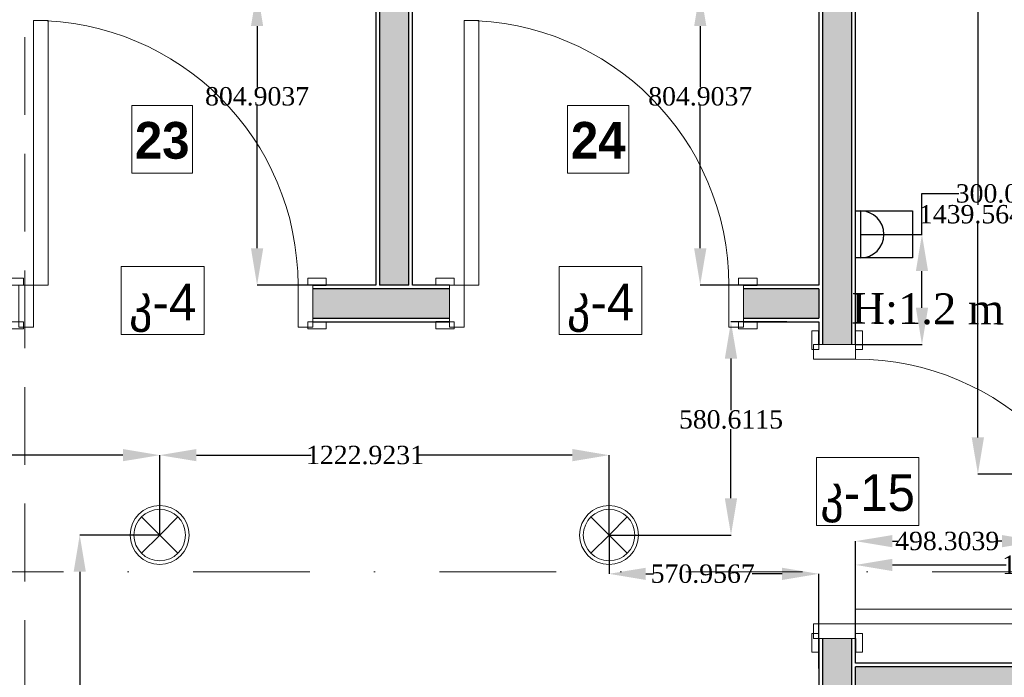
# Model space of a CAD drawing. Header units: inches. Extents: x -78787 to 29484, y -9517 to 23232.
# Tile 107 of 256: x -15508 to -12829, y 9050 to 10840. Entities that reach past the tile are written whole.
import ezdxf

# ---------------------------------------------------------------- set-up
doc = ezdxf.new("R2010")
doc.units = ezdxf.units.IN
doc.header["$MEASUREMENT"] = 0
doc.set_wipeout_variables(frame=1)
doc.linetypes.add('Dot & Dashed', pattern=[670.277762, 317.5, -176.388889, 0, -176.388874])
doc.linetypes.add('Hidden', pattern=[317.5, 211.666667, -105.833333])
for name, color, linetype in [('- განათება', 7, 'Continuous'), ('- საშტეფცელო როზეტები', 7, 'Continuous'), ('Marker - Section', 7, 'Continuous'), ('New_Structural - Bearing', 7, 'Continuous'), ('Structural - Bearing', 7, 'Continuous')]:
    doc.layers.add(name, color=color, linetype=linetype)
for name, color, linetype, lineweight, true_color in [('Marker - Section_Pen_No__108', 7, 'Continuous', 13, 0xfd8379), ('New_Interior - Lamp_Pen_No__77', 7, 'Continuous', 20, 0xffeb28), ('New_Structural - Bearing_Pen_No__5', 7, 'Continuous', 25, 0x40a5ff), ('New_Structural - Bearing_Pen_No__57', 7, 'Continuous', 25, 0xdcd214), ('Structural - Bearing_Pen_No__102', 7, 'Continuous', 13, 0xcccccc)]:
    doc.layers.add(name, color=color, linetype=linetype, lineweight=lineweight, true_color=true_color)
for name, color, linetype, lineweight in [('New_Annotation - Text_Pen_No__20', 1, 'Continuous', 0), ('New_Archicad Doors_Pen_No__1', 7, 'Continuous', 13), ('New_Structural - Bearing_Pen_No__1', 7, 'Continuous', 13)]:
    doc.layers.add(name, color=color, linetype=linetype, lineweight=lineweight)
doc.styles.add('GENERATED_STYLE_2', font='txt')
doc.styles.add('GENERATED_STYLE_3', font='txt')
doc.styles.get("Standard").update_dxf_attribs({"font": 'arial.ttf'})
doc.dimstyles.get("Standard").update_dxf_attribs({"dimtxt": 0.18, "dimasz": 0.18, "dimexe": 0.18, "dimexo": 0.0625, "dimgap": 0.09, "dimtad": 0, "dimtih": 1, "dimtoh": 1, "dimdec": 4, "dimzin": 0, "dimdsep": 46, "dimtxsty": 'Standard', "dimcen": 0.09, "dimadec": 0, "dimazin": 0, "dimtfac": 1, "dimtdec": 4, "dimtofl": 0, "dimtmove": 0, "dimatfit": 3, "dimfxl": 1, "dimtolj": 1, "dimtzin": 0, "dimarcsym": 0})

# ---------------------------------------------------------------- blocks, each defined once
blk = doc.blocks.new('Door_6')
at = {"layer": 'New_Archicad Doors_Pen_No__1', "color": 7, "linetype": 'Continuous', "lineweight": 13}
for p, q in [((320, 0), (320, 720)), ((320, 720), (360, 720)), ((360, 720), (360, 0)), ((-437, 0), (-437, 19)), ((-437, 19), (-387, 19)), ((-387, 0), (-437, 0)), ((-400, 0), (-437, 0)), ((-400, 0), (-437, 0)), ((-360, 0), (-400, 0)), ((-400, 0), (-400, -115)), ((-400, 0), (-400, -10)), ((-400, 0), (-400, -10)), ((-387, 19), (-387, 0)), ((-360, -115), (-360, 0)), ((360, 0), (320, 0)), ((400, 0), (360, 0)), ((360, 0), (360, -115)), ((387, 19), (437, 19)), ((387, 0), (387, 19)), ((437, 0), (387, 0)), ((400, -115), (400, 0)), ((400, 0), (400, -10)), ((400, 0), (400, -10)), ((400, 0), (437, 0)), ((400, 0), (437, 0)), ((437, 19), (437, 0)), ((-400, -10), (-400, -90)), ((-400, -10), (-400, -90)), ((400, -10), (400, -90)), ((400, -10), (400, -90)), ((-437, -119), (-437, -100)), ((-437, -100), (-387, -100)), ((-400, -100), (-437, -100)), ((-400, -100), (-437, -100)), ((-400, -90), (-400, -100)), ((-400, -90), (-400, -100)), ((-387, -100), (-387, -119)), ((387, -100), (437, -100)), ((387, -119), (387, -100)), ((400, -90), (400, -100)), ((400, -90), (400, -100)), ((400, -100), (437, -100)), ((400, -100), (437, -100)), ((437, -100), (437, -119)), ((-387, -119), (-437, -119)), ((-400, -115), (-360, -115)), ((360, -115), (400, -115)), ((437, -119), (387, -119))]:
    blk.add_line(p, q, dxfattribs=at)
blk.add_arc((360, 0), 720, 90, 180, dxfattribs=at)
blk = doc.blocks.new('Wall_40', base_point=(-38673, 26103.2))
at = {"layer": 'New_Structural - Bearing_Pen_No__57', "linetype": 'Continuous', "lineweight": 25, "true_color": 0xdcd214}
for points in [[(-38583, 32588), (-38663, 32588), (-38663, 30975.2), (-38583, 30975.2)], [(-38663, 30175.2), (-38663, 26103.2), (-38583, 26103.2), (-38583, 30175.2)]]:
    blk.add_hatch(color=52, dxfattribs=at).paths.add_polyline_path(points)
at = {"layer": 'New_Structural - Bearing_Pen_No__1', "color": 7, "linetype": 'Continuous', "lineweight": 13}
for p, q in [((-38663, 30975.2), (-38673, 30975.2)), ((-38583, 30975.2), (-38663, 30975.2)), ((-38573, 30975.2), (-38583, 30975.2)), ((-38663, 30175.2), (-38673, 30175.2)), ((-38583, 30175.2), (-38663, 30175.2)), ((-38573, 30175.2), (-38583, 30175.2))]:
    blk.add_line(p, q, dxfattribs=at)
at = {"layer": 'New_Structural - Bearing_Pen_No__5', "color": 161, "linetype": 'Continuous', "lineweight": 25, "true_color": 0x40a5ff}
for p, q in [((-38663, 32588), (-38663, 30975.2)), ((-38583, 30975.2), (-38583, 32588)), ((-38673, 30975.2), (-38673, 31012.2)), ((-38573, 30975.2), (-38573, 31012.2)), ((-38673, 30175.2), (-38673, 30138.2)), ((-38663, 30175.2), (-38663, 26103.2)), ((-38583, 26103.2), (-38583, 30175.2)), ((-38573, 30175.2), (-38573, 30138.2))]:
    blk.add_line(p, q, dxfattribs=at)
at = {"layer": 'New_Structural - Bearing_Pen_No__5', "color": 161, "linetype": 'Continuous', "lineweight": 25, "true_color": 0x40a5ff, "flags": 128}
for points in [[(-38673, 32588), (-38673, 31137.3)], [(-38573, 30975.2), (-38573, 32588)], [(-38673, 31127.3), (-38673, 31047.3)], [(-38673, 31037.3), (-38673, 30975.2)], [(-38673, 30175.2), (-38673, 26103.2)], [(-38573, 30108.2), (-38573, 30175.2)], [(-38573, 30018.2), (-38573, 30098.2)]]:
    blk.add_lwpolyline(points, dxfattribs=at)
at = {"layer": 'New_Archicad Doors_Pen_No__1', "color": 7, "linetype": 'Continuous', "lineweight": 13, "zscale": 1000, "rotation": 270}
blk.add_blockref('Door_6', (-38573, 30575.2), dxfattribs=at)
blk = doc.blocks.new('Wall_41', base_point=(-39879, 31137.3))
at = {"layer": 'New_Structural - Bearing_Pen_No__57', "linetype": 'Continuous', "lineweight": 25, "true_color": 0xdcd214}
for points in [[(-39869, 32598), (-39789, 32598), (-39789, 32638), (-39869, 32638)], [(-39869, 32588), (-39869, 31137.3), (-39789, 31137.3), (-39789, 32588)]]:
    blk.add_hatch(color=52, dxfattribs=at).paths.add_polyline_path(points)
at = {"layer": 'New_Structural - Bearing_Pen_No__1', "color": 7, "linetype": 'Continuous', "lineweight": 13}
blk.add_line((-39789, 32588), (-39869, 32588), dxfattribs=at)
at = {"layer": 'New_Structural - Bearing_Pen_No__1', "color": 7, "linetype": 'Continuous', "lineweight": 13, "flags": 128}
for points in [[(-39879, 32638), (-39869, 32638)], [(-39869, 32638), (-39789, 32638)], [(-39789, 32638), (-39779, 32638)], [(-39869, 31137.3), (-39789, 31137.3)]]:
    blk.add_lwpolyline(points, dxfattribs=at)
at = {"layer": 'New_Structural - Bearing_Pen_No__5', "color": 161, "linetype": 'Continuous', "lineweight": 25, "true_color": 0x40a5ff}
for p, q in [((-39879, 32638), (-39879, 32598)), ((-39869, 32638), (-39869, 32598)), ((-39789, 32638), (-39789, 32598)), ((-39779, 32598), (-39779, 32638)), ((-39869, 32598), (-39789, 32598)), ((-39869, 32588), (-39869, 31137.3)), ((-39789, 31137.3), (-39789, 32588))]:
    blk.add_line(p, q, dxfattribs=at)
at = {"layer": 'New_Structural - Bearing_Pen_No__5', "color": 161, "linetype": 'Continuous', "lineweight": 25, "true_color": 0x40a5ff, "flags": 128}
for points in [[(-39879, 32588), (-39879, 31137.3)], [(-39779, 31137.3), (-39779, 32588)]]:
    blk.add_lwpolyline(points, dxfattribs=at)
blk = doc.blocks.new('Wall_42', base_point=(-38673, 31137.3))
at = {"layer": 'New_Structural - Bearing_Pen_No__57', "linetype": 'Continuous', "lineweight": 25, "true_color": 0xdcd214}
for points in [[(-40050.4, 31047.3), (-39678.3, 31047.3), (-39678.3, 31127.3), (-40050.4, 31127.3)], [(-38878.3, 31047.3), (-38673, 31047.3), (-38673, 31127.3), (-38878.3, 31127.3)]]:
    blk.add_hatch(color=52, dxfattribs=at).paths.add_polyline_path(points)
at = {"layer": 'New_Structural - Bearing_Pen_No__1', "color": 7, "linetype": 'Continuous', "lineweight": 13}
for p, q in [((-40050.4, 31137.3), (-40050.4, 31127.3)), ((-39678.3, 31137.3), (-39678.3, 31127.3)), ((-38878.3, 31137.3), (-38878.3, 31127.3)), ((-40050.4, 31127.3), (-40050.4, 31047.3)), ((-39678.3, 31127.3), (-39678.3, 31047.3)), ((-38878.3, 31127.3), (-38878.3, 31047.3)), ((-40050.4, 31047.3), (-40050.4, 31037.3)), ((-39678.3, 31047.3), (-39678.3, 31037.3)), ((-38878.3, 31047.3), (-38878.3, 31037.3))]:
    blk.add_line(p, q, dxfattribs=at)
at = {"layer": 'New_Structural - Bearing_Pen_No__1', "color": 7, "linetype": 'Continuous', "lineweight": 13, "flags": 128}
blk.add_lwpolyline([(-38673, 31127.3), (-38673, 31047.3)], dxfattribs=at)
at = {"layer": 'New_Structural - Bearing_Pen_No__5', "color": 161, "linetype": 'Continuous', "lineweight": 25, "true_color": 0x40a5ff}
for p, q in [((-40050.4, 31137.3), (-40013.4, 31137.3)), ((-39678.3, 31137.3), (-39715.3, 31137.3)), ((-38878.3, 31137.3), (-38841.3, 31137.3)), ((-39678.3, 31127.3), (-40050.4, 31127.3)), ((-38673, 31127.3), (-38878.3, 31127.3)), ((-40050.4, 31047.3), (-39678.3, 31047.3)), ((-40050.4, 31037.3), (-40013.4, 31037.3)), ((-39678.3, 31037.3), (-39715.3, 31037.3)), ((-38878.3, 31047.3), (-38673, 31047.3)), ((-38878.3, 31037.3), (-38841.3, 31037.3))]:
    blk.add_line(p, q, dxfattribs=at)
at = {"layer": 'New_Structural - Bearing_Pen_No__5', "color": 161, "linetype": 'Continuous', "lineweight": 25, "true_color": 0x40a5ff, "flags": 128}
for points in [[(-39879, 31137.3), (-40050.4, 31137.3)], [(-39789, 31137.3), (-39869, 31137.3)], [(-39678.3, 31137.3), (-39779, 31137.3)], [(-38673, 31137.3), (-38878.3, 31137.3)], [(-40050.4, 31037.3), (-39678.3, 31037.3)], [(-38878.3, 31037.3), (-38673, 31037.3)]]:
    blk.add_lwpolyline(points, dxfattribs=at)
at = {"layer": 'New_Archicad Doors_Pen_No__1', "color": 7, "linetype": 'Continuous', "lineweight": 13, "xscale": -1, "zscale": 1000}
for p in [(-40450.4, 31137.3), (-39278.3, 31137.3)]:
    blk.add_blockref('Door_6', p, dxfattribs=at)
blk = doc.blocks.new('Wall_49', base_point=(-36573, 30108.2))
at = {"layer": 'New_Structural - Bearing_Pen_No__57', "linetype": 'Continuous', "lineweight": 25, "true_color": 0xdcd214}
blk.add_hatch(color=52, dxfattribs=at).paths.add_polyline_path([(-36573, 30098.2), (-38573, 30098.2), (-38573, 30018.2), (-36573, 30018.2)])
at = {"layer": 'New_Structural - Bearing_Pen_No__1', "color": 7, "linetype": 'Continuous', "lineweight": 13, "flags": 128}
for points in [[(-38573, 30098.2), (-38573, 30018.2)], [(-36573, 30098.2), (-36573, 30018.2)]]:
    blk.add_lwpolyline(points, dxfattribs=at)
at = {"layer": 'New_Structural - Bearing_Pen_No__5', "color": 161, "linetype": 'Continuous', "lineweight": 25, "true_color": 0x40a5ff}
for p, q in [((-36573, 30098.2), (-38573, 30098.2)), ((-38573, 30018.2), (-36573, 30018.2))]:
    blk.add_line(p, q, dxfattribs=at)
at = {"layer": 'New_Structural - Bearing_Pen_No__5', "color": 161, "linetype": 'Continuous', "lineweight": 25, "true_color": 0x40a5ff, "flags": 128}
for points in [[(-36573, 30108.2), (-38573, 30108.2)], [(-38573, 30008.2), (-36573, 30008.2)]]:
    blk.add_lwpolyline(points, dxfattribs=at)
blk = doc.blocks.new('Beam_8', base_point=(-41008.8, 14663))
at = {"layer": 'Structural - Bearing_Pen_No__102', "color": 254, "linetype": 'Hidden', "lineweight": 13, "true_color": 0xcccccc}
blk.add_line((-40833.8, 26838), (-40833.8, 32488), dxfattribs=at)
blk = doc.blocks.new('Cutting Plane_2', base_point=(3944.3, 35559.3))
at = {"layer": 'Marker - Section_Pen_No__108', "color": 11, "linetype": 'Dot & Dashed', "lineweight": 13, "true_color": 0xfd8379}
blk.add_line((-19947.3, 30356.7), (-47933.8, 30356.7), dxfattribs=at)
blk = doc.blocks.new('- საშტეფცელო როზეტი IP22')
at = {"layer": '- საშტეფცელო როზეტები', "color": 5}
for p, q in [((8536.7, 3822.7), (8536.7, 3888.1)), ((8472.6, 3758.6), (8600.9, 3758.6))]:
    blk.add_line(p, q, dxfattribs=at)
blk.add_arc((8536.7, 3758.6), 64.1, 0, 180, dxfattribs=at)
blk = doc.blocks.new('1 ჩარჩო')
at = {"layer": '- საშტეფცელო როზეტები', "color": 5}
blk.add_lwpolyline([(7775.1, 3905.1), (7903.3, 3905.1), (7903.3, 3750.1), (7775.1, 3750.1)], close=True, dxfattribs=at)
blk = doc.blocks.new('Recessed Spot')
at = {"layer": 'New_Interior - Lamp_Pen_No__77', "color": 2, "linetype": 'Continuous', "lineweight": 20, "true_color": 0xffeb28}
for q in [(-49.5, 49.5), (49.5, 49.5), (-49.5, -49.5), (49.5, -49.5)]:
    blk.add_line((0, 0), q, dxfattribs=at)
at = {"layer": 'New_Interior - Lamp_Pen_No__77', "color": 2, "linetype": 'Continuous', "lineweight": 20, "true_color": 0xffeb28, "flags": 128}
blk.add_lwpolyline([(80, 0, 1), (-80, 0, 1)], format="xyb", close=True, dxfattribs=at)
at = {"layer": 'New_Interior - Lamp_Pen_No__77', "color": 2, "linetype": 'Continuous', "lineweight": 20, "true_color": 0xffeb28}
blk.add_circle((0, 0), 70, dxfattribs=at)
blk = doc.blocks.new('*D523')
at = {"layer": '- განათება', "color": 0, "lineweight": -2, "transparency": 16777216}
for p, q in [((-15064.8, 10922.6), (-14861.9, 10922.6)), ((-14862.1, 10822.6), (-14862.1, 10656.6)), ((-14862.1, 10217.6), (-14862.1, 10605.3)), ((-14597.4, 10117.6), (-14862.3, 10117.6))]:
    blk.add_line(p, q, dxfattribs=at)
at = {"layer": '- განათება', "color": 0, "transparency": 16777216}
for points in [[(-14878.7, 10822.6), (-14845.4, 10822.6), (-14862.1, 10922.6)], [(-14878.7, 10217.6), (-14845.4, 10217.6), (-14862.1, 10117.6)]]:
    blk.add_solid(points, dxfattribs=at)
at = {"layer": 'Defpoints', "color": 0, "transparency": 16777216}
for p in [(-15064.8, 10922.6), (-14862.1, 10117.6), (-14597.3, 10117.6)]:
    blk.add_point(p, dxfattribs=at)
at = {"layer": '- განათება', "color": 0, "transparency": 16777216, "insert": (-14862.1, 10631), "char_height": 50, "attachment_point": 5}
blk.add_mtext('\\A1;{\\fSylfaen|b0|i0|c0|p18;804.9037}', dxfattribs=at)
blk = doc.blocks.new('*D525')
at = {"layer": '- განათება', "color": 0, "lineweight": -2, "transparency": 16777216}
for p, q in [((-13885.1, 10922.6), (-13655.9, 10922.6)), ((-13656.1, 10822.6), (-13656.1, 10656.6)), ((-13656.1, 10217.6), (-13656.1, 10605.3)), ((-13391.4, 10117.6), (-13656.2, 10117.6))]:
    blk.add_line(p, q, dxfattribs=at)
at = {"layer": '- განათება', "color": 0, "transparency": 16777216}
for points in [[(-13672.7, 10822.6), (-13639.4, 10822.6), (-13656.1, 10922.6)], [(-13672.7, 10217.6), (-13639.4, 10217.6), (-13656.1, 10117.6)]]:
    blk.add_solid(points, dxfattribs=at)
at = {"layer": 'Defpoints', "color": 0, "transparency": 16777216}
for p in [(-13885.2, 10922.6), (-13656.1, 10117.6), (-13391.3, 10117.6)]:
    blk.add_point(p, dxfattribs=at)
at = {"layer": '- განათება', "color": 0, "transparency": 16777216, "insert": (-13656.1, 10631), "char_height": 50, "attachment_point": 5}
blk.add_mtext('\\A1;{\\fSylfaen|b0|i0|c0|p18;804.9037}', dxfattribs=at)
blk = doc.blocks.new('*D529')
at = {"layer": '- განათება', "color": 0, "lineweight": -2, "transparency": 16777216}
for p, q in [((-12735, 11042.6), (-12900.7, 11042.6)), ((-12900.5, 10942.6), (-12900.5, 10335.7)), ((-12900.5, 9703), (-12900.5, 10284.3)), ((-12735, 9603), (-12900.7, 9603))]:
    blk.add_line(p, q, dxfattribs=at)
at = {"layer": '- განათება', "color": 0, "transparency": 16777216}
for points in [[(-12917.2, 10942.6), (-12883.8, 10942.6), (-12900.5, 11042.6)], [(-12917.2, 9703), (-12883.8, 9703), (-12900.5, 9603)]]:
    blk.add_solid(points, dxfattribs=at)
at = {"layer": 'Defpoints', "color": 0, "transparency": 16777216}
for p in [(-12735, 11042.6), (-12900.5, 9603), (-12735, 9603)]:
    blk.add_point(p, dxfattribs=at)
at = {"layer": '- განათება', "color": 0, "transparency": 16777216, "insert": (-12900.5, 10310), "char_height": 50, "attachment_point": 5}
blk.add_mtext('\\A1;{\\fSylfaen|b0|i0|c0|p18;1439.5647}', dxfattribs=at)
blk = doc.blocks.new('*D532')
at = {"layer": '- განათება', "color": 0, "lineweight": -2, "transparency": 16777216}
for p, q in [((-12735, 9602.9), (-12735, 9420.2)), ((-13233.3, 9129.1), (-13233.3, 9420.6)), ((-13133.3, 9420.4), (-13118.2, 9420.4)), ((-12835, 9420.4), (-12850, 9420.4))]:
    blk.add_line(p, q, dxfattribs=at)
at = {"layer": '- განათება', "color": 0, "transparency": 16777216}
for points in [[(-13133.3, 9437), (-13133.3, 9403.7), (-13233.3, 9420.4)], [(-12835, 9437), (-12835, 9403.7), (-12735, 9420.4)]]:
    blk.add_solid(points, dxfattribs=at)
at = {"layer": 'Defpoints', "color": 0, "transparency": 16777216}
for p in [(-12735, 9603), (-13233.3, 9420.4), (-13233.3, 9129)]:
    blk.add_point(p, dxfattribs=at)
at = {"layer": '- განათება', "color": 0, "transparency": 16777216, "insert": (-12984.1, 9420.4), "char_height": 50, "attachment_point": 5}
blk.add_mtext('\\A1;{\\fSylfaen|b0|i0|c0|p18;498.3039}', dxfattribs=at)
blk = doc.blocks.new('*D537')
at = {"layer": '- განათება', "color": 0, "lineweight": -2, "transparency": 16777216}
for p, q in [((-16344.8, 9437.1), (-16344.8, 9654.7)), ((-16244.8, 9654.5), (-15935.6, 9654.5)), ((-15227.1, 9654.5), (-15636.6, 9654.5)), ((-15127.1, 9437.1), (-15127.1, 9654.7))]:
    blk.add_line(p, q, dxfattribs=at)
at = {"layer": '- განათება', "color": 0, "transparency": 16777216}
for points in [[(-16244.8, 9671.2), (-16244.8, 9637.9), (-16344.8, 9654.5)], [(-15227.1, 9671.2), (-15227.1, 9637.9), (-15127.1, 9654.5)]]:
    blk.add_solid(points, dxfattribs=at)
at = {"layer": 'Defpoints', "color": 0, "transparency": 16777216}
for p in [(-15127.1, 9654.5), (-16344.8, 9437), (-15127.1, 9437)]:
    blk.add_point(p, dxfattribs=at)
at = {"layer": '- განათება', "color": 0, "transparency": 16777216, "insert": (-15786.1, 9654.5), "char_height": 50, "attachment_point": 5}
blk.add_mtext('\\A1;{\\fSylfaen|b0|i0|c0|p18;1217.6748}', dxfattribs=at)
blk = doc.blocks.new('*D538')
at = {"layer": '- განათება', "color": 0, "lineweight": -2, "transparency": 16777216}
for p, q in [((-15127.1, 9437.1), (-15127.1, 9654.7)), ((-15027.1, 9654.5), (-14715.3, 9654.5)), ((-14004.2, 9654.5), (-14421.5, 9654.5)), ((-13904.2, 9437.1), (-13904.2, 9654.7))]:
    blk.add_line(p, q, dxfattribs=at)
at = {"layer": '- განათება', "color": 0, "transparency": 16777216}
for points in [[(-15027.1, 9671.2), (-15027.1, 9637.9), (-15127.1, 9654.5)], [(-14004.2, 9671.2), (-14004.2, 9637.9), (-13904.2, 9654.5)]]:
    blk.add_solid(points, dxfattribs=at)
at = {"layer": 'Defpoints', "color": 0, "transparency": 16777216}
for p in [(-13904.2, 9654.5), (-15127.1, 9437), (-13904.2, 9437)]:
    blk.add_point(p, dxfattribs=at)
at = {"layer": '- განათება', "color": 0, "transparency": 16777216, "insert": (-14568.4, 9654.5), "char_height": 50, "attachment_point": 5}
blk.add_mtext('\\A1;{\\fSylfaen|b0|i0|c0|p18;1222.9231}', dxfattribs=at)
blk = doc.blocks.new('*D541')
at = {"layer": '- განათება', "color": 0, "lineweight": -2, "transparency": 16777216}
for p, q in [((-13904.2, 9437), (-13904.2, 9331.2)), ((-13804.2, 9331.4), (-13783.6, 9331.4)), ((-13433.3, 9331.4), (-13515.2, 9331.4)), ((-13333.3, 9073.6), (-13333.3, 9331.5))]:
    blk.add_line(p, q, dxfattribs=at)
at = {"layer": '- განათება', "color": 0, "transparency": 16777216}
for points in [[(-13804.2, 9348), (-13804.2, 9314.7), (-13904.2, 9331.4)], [(-13433.3, 9348), (-13433.3, 9314.7), (-13333.3, 9331.4)]]:
    blk.add_solid(points, dxfattribs=at)
at = {"layer": 'Defpoints', "color": 0, "transparency": 16777216}
for p in [(-13904.2, 9437), (-13333.3, 9331.4), (-13333.3, 9073.5)]:
    blk.add_point(p, dxfattribs=at)
at = {"layer": '- განათება', "color": 0, "transparency": 16777216, "insert": (-13649.4, 9331.4), "char_height": 50, "attachment_point": 5}
blk.add_mtext('\\A1;{\\fSylfaen|b0|i0|c0|p18;570.9567}', dxfattribs=at)
blk = doc.blocks.new('*D542')
at = {"layer": '- განათება', "color": 0, "lineweight": -2, "transparency": 16777216}
for p, q in [((-13420.1, 10017.6), (-13572.6, 10017.6)), ((-13572.4, 9917.6), (-13572.4, 9777)), ((-13572.4, 9537), (-13572.4, 9725.7)), ((-13904.2, 9437), (-13572.2, 9437))]:
    blk.add_line(p, q, dxfattribs=at)
at = {"layer": '- განათება', "color": 0, "transparency": 16777216}
for points in [[(-13589.1, 9917.6), (-13555.7, 9917.6), (-13572.4, 10017.6)], [(-13589.1, 9537), (-13555.7, 9537), (-13572.4, 9437)]]:
    blk.add_solid(points, dxfattribs=at)
at = {"layer": 'Defpoints', "color": 0, "transparency": 16777216}
for p in [(-13420, 10017.6), (-13904.2, 9437), (-13572.4, 9437)]:
    blk.add_point(p, dxfattribs=at)
at = {"layer": '- განათება', "color": 0, "transparency": 16777216, "insert": (-13572.4, 9751.4), "char_height": 50, "attachment_point": 5}
blk.add_mtext('\\A1;{\\fSylfaen|b0|i0|c0|p18;580.6115}', dxfattribs=at)
blk = doc.blocks.new('*D551')
at = {"layer": '- განათება', "color": 0, "lineweight": -2, "transparency": 16777216}
for p, q in [((-15127.2, 9437), (-15344.8, 9437)), ((-15344.7, 9337), (-15344.7, 8925.6)), ((-15344.7, 8441.2), (-15344.7, 8874.3)), ((-15127.2, 8341.2), (-15344.8, 8341.2))]:
    blk.add_line(p, q, dxfattribs=at)
at = {"layer": '- განათება', "color": 0, "transparency": 16777216}
for points in [[(-15361.3, 9337), (-15328, 9337), (-15344.7, 9437)], [(-15361.3, 8441.2), (-15328, 8441.2), (-15344.7, 8341.2)]]:
    blk.add_solid(points, dxfattribs=at)
at = {"layer": 'Defpoints', "color": 0, "transparency": 16777216}
for p in [(-15344.7, 9437), (-15127.1, 9437), (-15127.1, 8341.2)]:
    blk.add_point(p, dxfattribs=at)
at = {"layer": '- განათება', "color": 0, "transparency": 16777216, "insert": (-15344.7, 8899.9), "char_height": 50, "attachment_point": 5}
blk.add_mtext('\\A1;{\\fSylfaen|b0|i0|c0|p18;1095.8012}', dxfattribs=at)
blk = doc.blocks.new('*D1175')
at = {"layer": '- საშტეფცელო როზეტები', "color": 0, "lineweight": -2, "transparency": 16777216}
for p, q in [((-13052.7, 10255.6), (-13052.7, 10366.6)), ((-13052.7, 10366.6), (-12952.7, 10366.6)), ((-13220.2, 10255.6), (-13052.5, 10255.6)), ((-13052.7, 10055.6), (-13052.7, 10155.6)), ((-13233.2, 9955.6), (-13052.5, 9955.6))]:
    blk.add_line(p, q, dxfattribs=at)
at = {"layer": '- საშტეფცელო როზეტები', "color": 0, "transparency": 16777216}
for points in [[(-13069.3, 10155.6), (-13036, 10155.6), (-13052.7, 10255.6)], [(-13069.3, 10055.6), (-13036, 10055.6), (-13052.7, 9955.6)]]:
    blk.add_solid(points, dxfattribs=at)
at = {"layer": 'Defpoints', "color": 0, "transparency": 16777216}
for p in [(-13220.3, 10255.6), (-13233.3, 9955.6), (-13052.7, 9955.6)]:
    blk.add_point(p, dxfattribs=at)
at = {"layer": '- საშტეფცელო როზეტები', "color": 0, "transparency": 16777216, "insert": (-12819.2, 10366.6), "char_height": 50, "attachment_point": 5}
blk.add_mtext('\\A1;{\\fSylfaen|b0|i0|c0|p18;300.0000}', dxfattribs=at)
blk = doc.blocks.new('*D1176')
at = {"layer": '- საშტეფცელო როზეტები', "color": 0, "lineweight": -2, "transparency": 16777216}
for p, q in [((-13233.3, 9088.7), (-13233.3, 9355.8)), ((-13133.3, 9355.6), (-12823.8, 9355.6)), ((-12215.1, 9355.6), (-12524.5, 9355.6)), ((-12115.1, 9163.8), (-12115.1, 9355.8))]:
    blk.add_line(p, q, dxfattribs=at)
at = {"layer": '- საშტეფცელო როზეტები', "color": 0, "transparency": 16777216}
for points in [[(-13133.3, 9372.3), (-13133.3, 9338.9), (-13233.3, 9355.6)], [(-12215.1, 9372.3), (-12215.1, 9338.9), (-12115.1, 9355.6)]]:
    blk.add_solid(points, dxfattribs=at)
at = {"layer": 'Defpoints', "color": 0, "transparency": 16777216}
for p in [(-12115.1, 9355.6), (-12115.1, 9163.8), (-13233.3, 9088.6)]:
    blk.add_point(p, dxfattribs=at)
at = {"layer": '- საშტეფცელო როზეტები', "color": 0, "transparency": 16777216, "insert": (-12674.2, 9355.6), "char_height": 50, "attachment_point": 5}
blk.add_mtext('\\A1;{\\fSylfaen|b0|i0|c0|p18;1118.2100}', dxfattribs=at)

msp = doc.modelspace()

# ---------------------------------------------------------------- block references
at = {"layer": 'New_Structural - Bearing', "color": 7, "lineweight": 35}
for name, p in [('Wall_41', (-14539.2861, 10117.64733)), ('Wall_40', (-13333.26809, 5083.56462)), ('Wall_42', (-13333.26809, 10117.64733)), ('Wall_49', (-11233.26504, 9088.61593))]:
    msp.add_blockref(name, p, dxfattribs=at)
at = {"layer": 'Structural - Bearing', "color": 254, "lineweight": 13, "true_color": 0xcccccc}
msp.add_blockref('Beam_8', (-15669.06848, -6356.64486), dxfattribs=at)

# ---------------------------------------------------------------- next in the draw order: block references
at = {"layer": 'Marker - Section', "color": 11, "lineweight": 13, "true_color": 0xfd8379}
msp.add_blockref('Cutting Plane_2', (29284.00379, 14539.67008), dxfattribs=at)

# ---------------------------------------------------------------- next in the draw order: block references
at = {"layer": '- განათება', "color": 3, "linetype": 'Continuous', "lineweight": 20, "zscale": 1000}
msp.add_blockref('Recessed Spot', (-15127.1479, 9437.03583), dxfattribs=at)
at = {"layer": '- განათება', "color": 2, "linetype": 'Continuous', "lineweight": 20, "true_color": 0xffeb28, "zscale": 1000}
msp.add_blockref('Recessed Spot', (-13904.22481, 9437.03583), dxfattribs=at)
at = {"layer": '- საშტეფცელო როზეტები', "rotation": 270}
for name, p in [('1 ჩარჩო', (-16983.33057, 18094.77253)), ('- საშტეფცელო როზეტი IP22', (-16978.85393, 18792.30646))]:
    msp.add_blockref(name, p, dxfattribs=at)

# ---------------------------------------------------------------- next in the draw order: texts
at = {"layer": '- საშტეფცელო როზეტები', "color": 5, "insert": (-12828.73272, 10094.08265), "char_height": 83.9644685, "attachment_point": 3, "rotation": 359.68932566}
msp.add_mtext_dynamic_manual_height_columns('{\\fSylfaen|b0|i0|c0|p18;H:1.2 m}', width=710.9466492, gutter_width=1.70068, heights=[0], dxfattribs=at)

# ---------------------------------------------------------------- next in the draw order: dimensions: what is measured, and where the dimension line sits
at = {"layer": '- განათება', "color": 1}
for base, p1, p2, picture, middle in [((-15127.1479, 9654.54848), (-16344.82271, 9437.03583), (-15127.1479, 9437.03583), '*D537', (-15786.11916, 9654.54848)), ((-13904.22481, 9654.54848), (-15127.1479, 9437.03583), (-13904.22481, 9437.03583), '*D538', (-14568.44435, 9654.54848)), ((-13333.26809, 9331.36068), (-13904.22481, 9437.03583), (-13333.26809, 9073.5), '*D541', (-13649.38465, 9331.36068))]:
    dim = msp.add_linear_dim(base=base, p1=p1, p2=p2, text='{\\fSylfaen|b0|i0|c0|p18;<>}', dimstyle='Standard', override={"dimtxt": 50, "dimasz": 100}, dxfattribs=at)
    dim.commit()
    dim.dimension.update_dxf_attribs({"geometry": picture, "text_midpoint": middle, "dimtype": 160})
dim = msp.add_linear_dim(base=(-15344.66055, 9437.03583), p1=(-15127.1479, 8341.23465), p2=(-15127.1479, 9437.03583), angle=90, text='{\\fSylfaen|b0|i0|c0|p18;<>}', dimstyle='Standard', override={"dimtxt": 50, "dimasz": 100}, dxfattribs=at)
dim.commit()
dim.dimension.update_dxf_attribs({"geometry": '*D551', "text_midpoint": (-15344.66055, 8899.9382), "dimtype": 160})
at = {"layer": '- საშტეფცელო როზეტები', "color": 1}
dim = msp.add_linear_dim(base=(-13052.67602, 9955.56485), p1=(-13220.29694, 10255.56486), p2=(-13233.26809, 9955.56485), angle=270, text='{\\fSylfaen|b0|i0|c0|p18;<>}', dimstyle='Standard', override={"dimtxt": 50, "dimasz": 100}, dxfattribs=at)
dim.commit()
dim.dimension.update_dxf_attribs({"geometry": '*D1175', "text_midpoint": (-12819.19961, 10366.56249), "dimtype": 160})
dim = msp.add_linear_dim(base=(-12115.05811, 9355.61593), p1=(-13233.26809, 9088.61593), p2=(-12115.05811, 9163.77741), text='{\\fSylfaen|b0|i0|c0|p18;<>}', dimstyle='Standard', override={"dimtxt": 50, "dimasz": 100}, dxfattribs=at)
dim.commit()
dim.dimension.update_dxf_attribs({"geometry": '*D1176', "text_midpoint": (-12674.1631, 9355.61593), "dimtype": 160})

# ---------------------------------------------------------------- next in the draw order: wipeouts: each hides what was drawn before it
at = {"color": 1, "linetype": 'Continuous', "lineweight": 0, "ltscale": 256493.751566}
msp.add_wipeout([(-15202.84956, 10421.79091), (-15037.75798, 10421.79091), (-15037.75798, 10606.63946), (-15202.84956, 10606.63946)], dxfattribs=at).dxf.layer = 'New_Annotation - Text_Pen_No__20'
at = {"color": 1, "linetype": 'Continuous', "lineweight": 0, "ltscale": 251839.725208}
msp.add_wipeout([(-14017.41804, 10421.7907), (-13849.99977, 10421.7907), (-13849.99977, 10606.63946), (-14017.41804, 10606.63946)], dxfattribs=at).dxf.layer = 'New_Annotation - Text_Pen_No__20'
at = {"color": 1, "linetype": 'Continuous', "lineweight": 0, "ltscale": 255170.785115}
msp.add_wipeout([(-15231.71031, 9982.98473), (-15006.40084, 9982.98473), (-15006.40084, 10167.83425), (-15231.71031, 10167.83425)], dxfattribs=at).dxf.layer = 'New_Annotation - Text_Pen_No__20'
at = {"color": 1, "linetype": 'Continuous', "lineweight": 0, "ltscale": 250471.29911}
msp.add_wipeout([(-14040.16778, 9982.98473), (-13814.85831, 9982.98473), (-13814.85831, 10167.83425), (-14040.16778, 10167.83425)], dxfattribs=at).dxf.layer = 'New_Annotation - Text_Pen_No__20'
at = {"color": 1, "linetype": 'Continuous', "lineweight": 0, "ltscale": 246029.472315}
msp.add_wipeout([(-13339.74099, 9463.14014), (-13061.63075, 9463.14014), (-13061.63075, 9647.98926), (-13339.74099, 9647.98926)], dxfattribs=at).dxf.layer = 'New_Annotation - Text_Pen_No__20'

# ---------------------------------------------------------------- next in the draw order: linework, layer by layer
at = {"layer": 'New_Annotation - Text_Pen_No__20', "color": 1, "linetype": 'Continuous', "lineweight": 0, "flags": 128}
for points in [[(-15202.84956, 10421.79091), (-15037.75798, 10421.79091), (-15037.75798, 10606.63946), (-15202.84956, 10606.63946), (-15202.84956, 10421.79091)], [(-14017.41804, 10421.7907), (-13849.99977, 10421.7907), (-13849.99977, 10606.63946), (-14017.41804, 10606.63946), (-14017.41804, 10421.7907)], [(-15231.71031, 9982.98473), (-15006.40084, 9982.98473), (-15006.40084, 10167.83425), (-15231.71031, 10167.83425), (-15231.71031, 9982.98473)], [(-14040.16778, 9982.98473), (-13814.85831, 9982.98473), (-13814.85831, 10167.83425), (-14040.16778, 10167.83425), (-14040.16778, 9982.98473)], [(-13339.74099, 9463.14014), (-13061.63075, 9463.14014), (-13061.63075, 9647.98926), (-13339.74099, 9647.98926), (-13339.74099, 9463.14014)]]:
    msp.add_lwpolyline(points, close=True, dxfattribs=at)

# ---------------------------------------------------------------- next in the draw order: texts
at = {"layer": 'New_Annotation - Text_Pen_No__20', "color": 1, "linetype": 'Continuous', "lineweight": 0, "char_height": 100, "attachment_point": 2}
for s, insert, style in [('\\A1;{\\pqc;\\fBOG 2018|b1|i0|c0|p0;\\W1.000000;23}', (-15120.30377, 10561.71825), 'GENERATED_STYLE_3'), ('\\A1;{\\pqc;\\fBOG 2018|b1|i0|c0|p0;\\W1.000000;24}', (-13933.7089, 10561.71825), 'GENERATED_STYLE_3'), ('\\A1;{\\pqc;\\fBOG 2018|b0|i0|c0|p0;\\W1.000000;კ-\\fBOG 2018|b0|i0|c0|p0;\\W1.000000;4}', (-15119.05557, 10121.16759), 'GENERATED_STYLE_2'), ('\\A1;{\\pqc;\\fBOG 2018|b0|i0|c0|p0;\\W1.000000;კ-\\fBOG 2018|b0|i0|c0|p0;\\W1.000000;4}', (-13927.51304, 10121.16759), 'GENERATED_STYLE_2'), ('\\A1;{\\pqc;\\fBOG 2018|b0|i0|c0|p0;\\W1.000000;კ-\\fBOG 2018|b0|i0|c0|p0;\\W1.000000;15}', (-13200.68587, 9602.48624), 'GENERATED_STYLE_2')]:
    msp.add_mtext(s, dxfattribs=dict(at, insert=insert, style=style))

# ---------------------------------------------------------------- next in the draw order: dimensions: what is measured, and where the dimension line sits
at = {"layer": '- განათება', "color": 1}
for base, p1, p2, angle, picture, middle in [((-12900.5, 9602.98642), (-12734.96426, 11042.55108), (-12734.96423, 9602.98642), 270, '*D529', (-12900.5, 10310)), ((-14862.072907, 10117.64733), (-15064.82622, 10922.551078), (-14597.307989, 10117.64733), 270, '*D523', (-14862.072907, 10630.954411)), ((-13656.054902, 10117.64733), (-13885.172389, 10922.551078), (-13391.289984, 10117.64733), 270, '*D525', (-13656.054902, 10630.954411)), ((-13572.38465, 9437.03583), (-13420, 10017.64733), (-13904.22481, 9437.03583), 270, '*D542', (-13572.38465, 9751.36068)), ((-13233.26809, 9420.38), (-12734.96423, 9602.98642), (-13233.26809, 9129), 180, '*D532', (-12984.11616, 9420.38))]:
    dim = msp.add_linear_dim(base=base, p1=p1, p2=p2, angle=angle, text='{\\fSylfaen|b0|i0|c0|p18;<>}', dimstyle='Standard', override={"dimtxt": 50, "dimasz": 100}, dxfattribs=at)
    dim.commit()
    dim.dimension.update_dxf_attribs({"geometry": picture, "text_midpoint": middle, "dimtype": 160})

doc.saveas('drawing.dxf')
